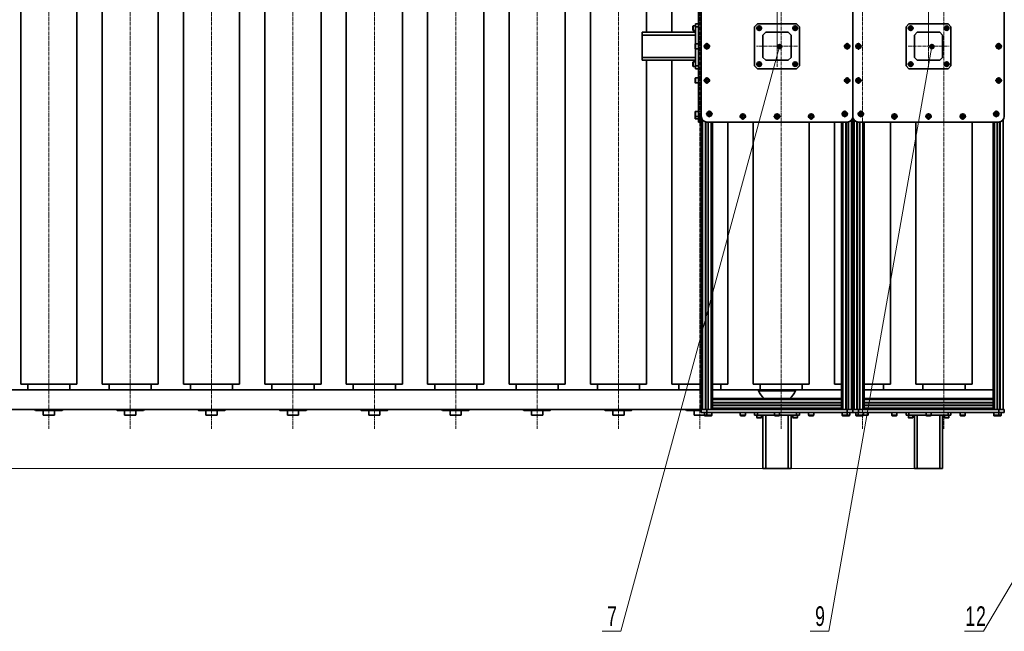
# Model space of a CAD drawing. Header units: millimetres. Extents: x 2945 to 26725, y -1089 to 16127.
# Tile 13 of 150: x 6391 to 9900, y 4376 to 6557. Entities that reach past the tile are written whole.
import ezdxf

# ---------------------------------------------------------------- set-up
doc = ezdxf.new("R2010")
doc.units = ezdxf.units.MM
doc.linetypes.add('点画线', pattern=[18, 12, -2, 2, -2])
doc.layers.get('0').update_dxf_attribs({"lineweight": 35})
for name, color, linetype, lineweight in [('中心线层', 1, '点画线', 18), ('几何体', 7, 'Continuous', 35), ('尺寸线层', 3, 'Continuous', 18), ('注释', 2, 'Continuous', 18)]:
    doc.layers.add(name, color=color, linetype=linetype, lineweight=lineweight)
doc.styles.add('SLDTEXTSTYLE1', font='txt', dxfattribs={"width": 0.667})
doc.styles.add('标准', font='txt', dxfattribs={"width": 0.667})
doc.dimstyles.new('GB_尺寸', dxfattribs={"dimtxt": 3.5, "dimasz": 4, "dimexe": 2, "dimexo": 0, "dimtad": 1, "dimdsep": 46, "dimtxsty": '标准', "dimblk": '_CAXARROW', "dimcen": 0, "dimdle": 8, "dimazin": 2, "dimtfac": 0.707107, "dimtdec": 3, "dimtmove": 2, "dimatfit": 3, "dimfxl": 0, "dimfrac": 2, "dimtolj": 1, "dimarcsym": 0})

# ---------------------------------------------------------------- blocks, each defined once
blk = doc.blocks.new('SW_NOTE_0_38')
at = {"layer": '注释', "color": 0}
for p, q in [((-67.1, 0), (0, 0)), ((0, 0), (-67.1, 0)), ((-67.1, 0), (0, 0)), ((0, 0), (-67.1, 0)), ((-67.1, 0), (0, 0)), ((0, 0), (-67.1, 0))]:
    blk.add_line(p, q, dxfattribs=at)
at = {"layer": '注释', "color": 0, "insert": (-64.3, 89.1), "char_height": 70, "width": 110.946, "attachment_point": 1, "style": 'SLDTEXTSTYLE1'}
blk.add_mtext('\\T1.1;12', dxfattribs=at)
blk = doc.blocks.new('SW_NOTE_0_47')
at = {"layer": '注释', "color": 0}
for p, q in [((-67.1, 0), (0, 0)), ((0, 0), (-67.1, 0)), ((-67.1, 0), (0, 0)), ((0, 0), (-67.1, 0)), ((-67.1, 0), (0, 0)), ((0, 0), (-67.1, 0))]:
    blk.add_line(p, q, dxfattribs=at)
at = {"layer": '注释', "color": 0, "insert": (-48.9, 89.1), "char_height": 70, "width": 56.233, "attachment_point": 1, "style": 'SLDTEXTSTYLE1'}
blk.add_mtext('\\T1.1;7', dxfattribs=at)
blk = doc.blocks.new('SW_NOTE_0_48')
at = {"layer": '注释', "color": 0}
for p, q in [((-67.1, 0), (0, 0)), ((0, 0), (-67.1, 0)), ((-67.1, 0), (0, 0)), ((0, 0), (-67.1, 0)), ((-67.1, 0), (0, 0)), ((0, 0), (-67.1, 0))]:
    blk.add_line(p, q, dxfattribs=at)
at = {"layer": '注释', "color": 0, "insert": (-48.9, 89.1), "char_height": 70, "width": 48.67, "attachment_point": 1, "style": 'SLDTEXTSTYLE1'}
blk.add_mtext('\\T1.1;9', dxfattribs=at)
blk = doc.blocks.new('*X125')
at = {"layer": '注释', "linetype": 'Continuous'}
h = blk.add_hatch(color=0, dxfattribs=at)
edge = h.paths.add_edge_path(flags=0)
edge.add_arc((427.3, 722.8), 10.2, 0, 360)
at = {"layer": '注释', "color": 0, "linetype": 'Continuous'}
blk.add_line((427.3, 722.8), (0, 0), dxfattribs=at)
blk = doc.blocks.new('*X134')
at = {"layer": '注释', "linetype": 'Continuous'}
h = blk.add_hatch(color=0, dxfattribs=at)
edge = h.paths.add_edge_path(flags=0)
edge.add_arc((565.8, 2084.4), 10.2, 0, 360)
at = {"layer": '注释', "color": 0, "linetype": 'Continuous'}
blk.add_line((565.8, 2084.4), (0, 0), dxfattribs=at)
blk = doc.blocks.new('*X135')
at = {"layer": '注释', "linetype": 'Continuous'}
h = blk.add_hatch(color=0, dxfattribs=at)
edge = h.paths.add_edge_path(flags=0)
edge.add_arc((367.1, 2084.4), 10.2, 0, 360)
at = {"layer": '注释', "color": 0, "linetype": 'Continuous'}
blk.add_line((367.1, 2084.4), (0, 0), dxfattribs=at)
blk = doc.blocks.new('*X160')
at = {"layer": '尺寸线层', "linetype": 'Continuous'}
for points in [[(4565.5, 7966.9), (4575.5, 7886.9), (4555.5, 7886.9)], [(4565.5, 4956.9), (4575.5, 5036.9), (4555.5, 5036.9)]]:
    blk.add_hatch(color=0, dxfattribs=at).paths.add_polyline_path(points, flags=0)
at = {"layer": '尺寸线层', "color": 0, "linetype": 'Continuous'}
for p, q in [((9590.3, 7966.9), (4525.5, 7966.9)), ((4565.5, 7966.9), (4565.5, 4956.9)), ((9680.3, 4956.9), (4525.5, 4956.9))]:
    blk.add_line(p, q, dxfattribs=at)
at = {"layer": '尺寸线层', "color": 0, "insert": (4518.4, 6461.9), "char_height": 70, "width": 255.104, "attachment_point": 5, "rotation": 90, "line_spacing_factor": 1.15057, "style": '标准'}
blk.add_mtext('\\T1.1;3010', dxfattribs=at)
blk = doc.blocks.new('_CAXARROW')
blk.add_hatch(color=0).paths.add_polyline_path([(0, 0), (-1, 0.125), (-1, -0.125)], flags=0)
blk = doc.blocks.new('*X161')
at = {"layer": '尺寸线层', "linetype": 'Continuous'}
for points in [[(9090.3, 9074.4), (9170.3, 9084.4), (9170.3, 9064.4)], [(9630.3, 9074.4), (9550.3, 9084.4), (9550.3, 9064.4)]]:
    blk.add_hatch(color=0, dxfattribs=at).paths.add_polyline_path(points, flags=0)
at = {"layer": '尺寸线层', "color": 0, "linetype": 'Continuous'}
for p, q in [((9090.3, 6461.9), (9090.3, 9114.4)), ((9630.3, 6461.9), (9630.3, 9114.4)), ((9090.3, 9074.4), (9630.3, 9074.4))]:
    blk.add_line(p, q, dxfattribs=at)
at = {"layer": '尺寸线层', "color": 0, "insert": (9360.3, 9121.5), "char_height": 70, "width": 187.568, "attachment_point": 5, "line_spacing_factor": 1.15057, "style": '标准'}
blk.add_mtext('\\T1.1;540', dxfattribs=at)

msp = doc.modelspace()

# ---------------------------------------------------------------- linework, layer by layer
at = {"layer": '中心线层'}
for p, q in [((6495.254, 7900.461), (6495.254, 5098.61)), ((6785.254, 7900.461), (6785.254, 5098.61)), ((7075.254, 7900.461), (7075.254, 5098.61)), ((7365.254, 7900.461), (7365.254, 5098.61)), ((7655.254, 7900.461), (7655.254, 5098.61)), ((7945.254, 7900.461), (7945.254, 5098.61)), ((8235.254, 7900.461), (8235.254, 5098.61)), ((8525.254, 7900.461), (8525.254, 5098.61)), ((8815.254, 7900.461), (8815.254, 5098.61)), ((9105.254, 7900.461), (9105.254, 5098.61)), ((9395.254, 7900.461), (9395.254, 5098.61)), ((9685.254, 7900.461), (9685.254, 5098.61)), ((9015.615, 6526.492), (9037.615, 6526.492)), ((9026.615, 6515.492), (9026.615, 6537.492)), ((9090.254, 6388.852), (9090.254, 6534.852)), ((9143.895, 6526.492), (9165.895, 6526.492)), ((9154.895, 6515.492), (9154.895, 6537.492)), ((9555.615, 6526.492), (9577.615, 6526.492)), ((9566.615, 6515.492), (9566.615, 6537.492)), ((9630.254, 6388.852), (9630.254, 6534.852)), ((9685.145, 6526.492), (9704.645, 6526.492)), ((9694.895, 6516.742), (9694.895, 6536.242)), ((8828.254, 6461.852), (8852.254, 6461.852)), ((8840.254, 6449.852), (8840.254, 6473.852)), ((9163.254, 6461.852), (9017.254, 6461.852)), ((9328.254, 6461.852), (9352.254, 6461.852)), ((9340.254, 6449.852), (9340.254, 6473.852)), ((9368.254, 6461.852), (9392.254, 6461.852)), ((9380.254, 6449.852), (9380.254, 6473.852)), ((9557.254, 6461.852), (9703.254, 6461.852)), ((9868.254, 6461.852), (9892.254, 6461.852)), ((9880.254, 6449.852), (9880.254, 6473.852)), ((9015.615, 6398.212), (9037.615, 6398.212)), ((9026.615, 6387.212), (9026.615, 6409.212)), ((9145.145, 6398.212), (9164.645, 6398.212)), ((9154.895, 6388.462), (9154.895, 6407.962)), ((9555.615, 6398.212), (9577.615, 6398.212)), ((9566.615, 6387.212), (9566.615, 6409.212)), ((9683.895, 6398.212), (9705.895, 6398.212)), ((9694.895, 6387.212), (9694.895, 6409.212)), ((8840.254, 6328.071), (8840.254, 6352.071)), ((9340.254, 6328.071), (9340.254, 6352.071)), ((9380.254, 6328.071), (9380.254, 6352.071)), ((9880.254, 6328.071), (9880.254, 6352.071)), ((8828.254, 6340.071), (8852.254, 6340.071)), ((9328.254, 6340.071), (9352.254, 6340.071)), ((9368.254, 6340.071), (9392.254, 6340.071)), ((9868.254, 6340.071), (9892.254, 6340.071)), ((8837.041, 6220.638), (8861.041, 6220.638)), ((8849.041, 6208.638), (8849.041, 6232.638)), ((8956.473, 6211.852), (8980.473, 6211.852)), ((8968.473, 6199.852), (8968.473, 6223.852)), ((9078.254, 6211.852), (9102.254, 6211.852)), ((9090.254, 6199.852), (9090.254, 6223.852)), ((9200.035, 6211.852), (9224.035, 6211.852)), ((9212.035, 6199.852), (9212.035, 6223.852)), ((9319.468, 6220.638), (9343.468, 6220.638)), ((9331.468, 6208.638), (9331.468, 6232.638)), ((9377.041, 6220.638), (9401.041, 6220.638)), ((9389.041, 6208.638), (9389.041, 6232.638)), ((9496.473, 6211.852), (9520.473, 6211.852)), ((9508.473, 6199.852), (9508.473, 6223.852)), ((9618.254, 6211.852), (9642.254, 6211.852)), ((9630.254, 6199.852), (9630.254, 6223.852)), ((9740.035, 6211.852), (9764.035, 6211.852)), ((9752.035, 6199.852), (9752.035, 6223.852)), ((9859.468, 6220.638), (9883.468, 6220.638)), ((9871.468, 6208.638), (9871.468, 6232.638))]:
    msp.add_line(p, q, dxfattribs=at)
at = {"layer": '几何体'}
for p, q in [((6395.254, 7656.852), (6395.254, 5256.852)), ((6595.254, 5256.852), (6595.254, 7656.852)), ((6685.254, 7656.852), (6685.254, 5256.852)), ((6885.254, 5256.852), (6885.254, 7656.852)), ((6975.254, 7656.852), (6975.254, 5256.852)), ((7175.254, 5256.852), (7175.254, 7656.852)), ((7265.254, 7656.852), (7265.254, 5256.852)), ((7465.254, 5256.852), (7465.254, 7656.852)), ((7555.254, 7656.852), (7555.254, 5256.852)), ((7755.254, 5256.852), (7755.254, 7656.852)), ((7845.254, 7656.852), (7845.254, 5256.852)), ((8045.254, 5256.852), (8045.254, 7656.852)), ((8135.254, 7656.852), (8135.254, 5256.852)), ((8335.254, 5256.852), (8335.254, 7656.852)), ((8425.254, 7656.852), (8425.254, 5256.852)), ((8625.254, 6511.852), (8625.254, 7656.852)), ((8715.254, 7656.852), (8715.254, 6511.852)), ((8810.254, 6211.852), (8810.254, 6711.852)), ((8820.254, 6211.852), (8820.254, 6711.852)), ((9360.254, 6711.852), (9360.254, 6211.852)), ((9360.254, 6711.852), (9360.254, 6211.852)), ((9900.254, 6211.852), (9900.254, 6711.852)), ((8790.254, 6519.742), (8790.254, 6533.242)), ((8800.254, 6534.492), (8791.504, 6534.492)), ((8791.504, 6534.492), (8791.504, 6518.492)), ((8800.254, 6541.852), (8810.254, 6541.852)), ((8800.254, 6531.852), (8800.254, 6541.852)), ((8810.254, 6531.852), (8800.254, 6531.852)), ((8800.254, 6531.852), (8800.254, 6470.852)), ((9020.254, 6541.852), (9010.254, 6531.852)), ((9010.254, 6391.852), (9010.254, 6531.852)), ((9020.254, 6541.852), (9160.254, 6541.852)), ((9021.996, 6526.55), (9024.356, 6530.521)), ((9024.255, 6522.521), (9021.996, 6526.55)), ((9024.356, 6530.521), (9028.974, 6530.462)), ((9028.974, 6530.462), (9031.233, 6526.434)), ((9150.276, 6526.55), (9152.636, 6530.521)), ((9152.535, 6522.521), (9150.276, 6526.55)), ((9152.636, 6530.521), (9157.254, 6530.462)), ((9157.254, 6530.462), (9159.513, 6526.434)), ((9170.254, 6531.852), (9160.254, 6541.852)), ((9170.254, 6531.852), (9170.254, 6391.852)), ((9560.254, 6541.852), (9550.254, 6531.852)), ((9550.254, 6391.852), (9550.254, 6531.852)), ((9560.254, 6541.852), (9700.254, 6541.852)), ((9561.996, 6526.55), (9564.356, 6530.521)), ((9564.255, 6522.521), (9561.996, 6526.55)), ((9564.356, 6530.521), (9568.974, 6530.462)), ((9568.974, 6530.462), (9571.233, 6526.434)), ((9690.276, 6526.55), (9692.636, 6530.521)), ((9692.535, 6522.521), (9690.276, 6526.55)), ((9692.636, 6530.521), (9697.254, 6530.462)), ((9697.254, 6530.462), (9699.513, 6526.434)), ((9710.254, 6531.852), (9700.254, 6541.852)), ((9710.254, 6531.852), (9710.254, 6391.852)), ((8610.254, 6511.852), (8800.254, 6511.852)), ((8610.254, 6501.852), (8610.254, 6511.852)), ((8610.254, 6421.852), (8610.254, 6501.852)), ((8800.254, 6501.852), (8610.254, 6501.852)), ((8791.504, 6518.492), (8800.254, 6518.492)), ((9028.874, 6522.463), (9024.255, 6522.521)), ((9031.233, 6526.434), (9028.874, 6522.463)), ((9050.254, 6511.852), (9040.254, 6501.852)), ((9040.254, 6501.852), (9040.254, 6421.852)), ((9130.254, 6511.852), (9050.254, 6511.852)), ((9140.254, 6501.852), (9130.254, 6511.852)), ((9140.254, 6421.852), (9140.254, 6501.852)), ((9157.154, 6522.463), (9152.535, 6522.521)), ((9159.513, 6526.434), (9157.154, 6522.463)), ((9568.874, 6522.463), (9564.255, 6522.521)), ((9571.233, 6526.434), (9568.874, 6522.463)), ((9590.254, 6511.852), (9580.254, 6501.852)), ((9580.254, 6501.852), (9580.254, 6421.852)), ((9670.254, 6511.852), (9590.254, 6511.852)), ((9680.254, 6501.852), (9670.254, 6511.852)), ((9680.254, 6421.852), (9680.254, 6501.852)), ((9697.154, 6522.463), (9692.535, 6522.521)), ((9699.513, 6526.434), (9697.154, 6522.463)), ((8798.254, 6454.352), (8798.254, 6469.352)), ((8810.254, 6470.852), (8799.754, 6470.852)), ((8799.754, 6470.852), (8799.754, 6452.852)), ((8834.499, 6461.399), (8836.985, 6466.61)), ((8837.768, 6456.641), (8834.499, 6461.399)), ((8836.985, 6466.61), (8842.741, 6467.062)), ((8843.524, 6457.093), (8837.768, 6456.641)), ((8842.741, 6467.062), (8846.01, 6462.304)), ((8846.01, 6462.304), (8843.524, 6457.093)), ((9334.499, 6461.399), (9336.985, 6466.61)), ((9337.768, 6456.641), (9334.499, 6461.399)), ((9336.985, 6466.61), (9342.741, 6467.062)), ((9343.524, 6457.093), (9337.768, 6456.641)), ((9342.741, 6467.062), (9346.01, 6462.304)), ((9346.01, 6462.304), (9343.524, 6457.093)), ((9374.499, 6461.399), (9376.985, 6466.61)), ((9377.768, 6456.641), (9374.499, 6461.399)), ((9376.985, 6466.61), (9382.741, 6467.062)), ((9383.524, 6457.093), (9377.768, 6456.641)), ((9382.741, 6467.062), (9386.01, 6462.304)), ((9386.01, 6462.304), (9383.524, 6457.093)), ((9874.499, 6461.399), (9876.985, 6466.61)), ((9877.768, 6456.641), (9874.499, 6461.399)), ((9876.985, 6466.61), (9882.741, 6467.062)), ((9883.524, 6457.093), (9877.768, 6456.641)), ((9882.741, 6467.062), (9886.01, 6462.304)), ((9886.01, 6462.304), (9883.524, 6457.093)), ((8610.254, 6421.852), (8800.254, 6421.852)), ((8610.254, 6411.852), (8610.254, 6421.852)), ((8799.754, 6452.852), (8810.254, 6452.852)), ((8800.254, 6452.852), (8800.254, 6391.852)), ((9040.254, 6421.852), (9050.254, 6411.852)), ((9130.254, 6411.852), (9140.254, 6421.852)), ((9580.254, 6421.852), (9590.254, 6411.852)), ((9670.254, 6411.852), (9680.254, 6421.852)), ((8800.254, 6411.852), (8610.254, 6411.852)), ((8625.254, 5256.852), (8625.254, 6411.852)), ((8715.254, 6411.852), (8715.254, 5256.852)), ((8790.254, 6391.462), (8790.254, 6404.962)), ((8800.254, 6406.212), (8791.504, 6406.212)), ((8791.504, 6406.212), (8791.504, 6390.212)), ((8791.504, 6390.212), (8800.254, 6390.212)), ((8800.254, 6391.852), (8810.254, 6391.852)), ((8800.254, 6381.852), (8800.254, 6391.852)), ((9010.254, 6391.852), (9020.254, 6381.852)), ((9021.996, 6398.27), (9024.356, 6402.241)), ((9024.255, 6394.241), (9021.996, 6398.27)), ((9028.874, 6394.183), (9024.255, 6394.241)), ((9024.356, 6402.241), (9028.974, 6402.182)), ((9031.233, 6398.154), (9028.874, 6394.183)), ((9028.974, 6402.182), (9031.233, 6398.154)), ((9050.254, 6411.852), (9130.254, 6411.852)), ((9150.276, 6398.27), (9152.636, 6402.241)), ((9152.535, 6394.241), (9150.276, 6398.27)), ((9157.154, 6394.183), (9152.535, 6394.241)), ((9152.636, 6402.241), (9157.254, 6402.182)), ((9159.513, 6398.154), (9157.154, 6394.183)), ((9157.254, 6402.182), (9159.513, 6398.154)), ((9160.254, 6381.852), (9170.254, 6391.852)), ((9550.254, 6391.852), (9560.254, 6381.852)), ((9561.996, 6398.27), (9564.356, 6402.241)), ((9564.255, 6394.241), (9561.996, 6398.27)), ((9568.874, 6394.183), (9564.255, 6394.241)), ((9564.356, 6402.241), (9568.974, 6402.182)), ((9571.233, 6398.154), (9568.874, 6394.183)), ((9568.974, 6402.182), (9571.233, 6398.154)), ((9590.254, 6411.852), (9670.254, 6411.852)), ((9690.276, 6398.27), (9692.636, 6402.241)), ((9692.535, 6394.241), (9690.276, 6398.27)), ((9697.154, 6394.183), (9692.535, 6394.241)), ((9692.636, 6402.241), (9697.254, 6402.182)), ((9699.513, 6398.154), (9697.154, 6394.183)), ((9697.254, 6402.182), (9699.513, 6398.154)), ((9700.254, 6381.852), (9710.254, 6391.852)), ((8810.254, 6381.852), (8800.254, 6381.852)), ((9160.254, 6381.852), (9020.254, 6381.852)), ((9700.254, 6381.852), (9560.254, 6381.852)), ((8798.254, 6332.571), (8798.254, 6347.571)), ((8810.254, 6349.071), (8799.754, 6349.071)), ((8799.754, 6349.071), (8799.754, 6331.071)), ((8799.754, 6331.071), (8810.254, 6331.071)), ((8834.499, 6339.618), (8836.985, 6344.829)), ((8837.768, 6334.86), (8834.499, 6339.618)), ((8836.985, 6344.829), (8842.741, 6345.281)), ((8843.524, 6335.312), (8837.768, 6334.86)), ((8842.741, 6345.281), (8846.01, 6340.523)), ((8846.01, 6340.523), (8843.524, 6335.312)), ((9334.499, 6339.618), (9336.985, 6344.829)), ((9337.768, 6334.86), (9334.499, 6339.618)), ((9336.985, 6344.829), (9342.741, 6345.281)), ((9343.524, 6335.312), (9337.768, 6334.86)), ((9342.741, 6345.281), (9346.01, 6340.523)), ((9346.01, 6340.523), (9343.524, 6335.312)), ((9374.499, 6339.618), (9376.985, 6344.829)), ((9377.768, 6334.86), (9374.499, 6339.618)), ((9376.985, 6344.829), (9382.741, 6345.281)), ((9383.524, 6335.312), (9377.768, 6334.86)), ((9382.741, 6345.281), (9386.01, 6340.523)), ((9386.01, 6340.523), (9383.524, 6335.312)), ((9874.499, 6339.618), (9876.985, 6344.829)), ((9877.768, 6334.86), (9874.499, 6339.618)), ((9876.985, 6344.829), (9882.741, 6345.281)), ((9883.524, 6335.312), (9877.768, 6334.86)), ((9882.741, 6345.281), (9886.01, 6340.523)), ((9886.01, 6340.523), (9883.524, 6335.312)), ((8798.254, 6213.138), (8798.254, 6228.138)), ((8798.254, 6204.352), (8798.254, 6213.138)), ((8810.254, 6229.638), (8799.754, 6229.638)), ((8799.754, 6229.638), (8799.754, 6211.638)), ((8799.754, 6211.638), (8810.254, 6211.638)), ((8799.754, 6211.638), (8799.754, 6202.852)), ((8810.254, 6211.852), (8820.254, 6211.852)), ((8810.254, 6191.852), (8810.254, 6211.852)), ((8820.254, 6211.852), (8820.254, 6199.212)), ((8843.285, 6220.186), (8845.772, 6225.397)), ((8846.555, 6215.428), (8843.285, 6220.186)), ((8845.772, 6225.397), (8851.528, 6225.849)), ((8852.311, 6215.88), (8846.555, 6215.428)), ((8851.528, 6225.849), (8854.797, 6221.09)), ((8854.797, 6221.09), (8852.311, 6215.88)), ((8962.718, 6211.399), (8965.204, 6216.61)), ((8965.987, 6206.641), (8962.718, 6211.399)), ((8965.204, 6216.61), (8970.96, 6217.062)), ((8970.96, 6217.062), (8974.229, 6212.304)), ((8974.229, 6212.304), (8971.743, 6207.093)), ((9084.499, 6211.399), (9086.985, 6216.61)), ((9087.768, 6206.641), (9084.499, 6211.399)), ((9086.985, 6216.61), (9092.741, 6217.062)), ((9092.741, 6217.062), (9096.01, 6212.304)), ((9096.01, 6212.304), (9093.524, 6207.093)), ((9206.28, 6211.399), (9208.766, 6216.61)), ((9209.549, 6206.641), (9206.28, 6211.399)), ((9208.766, 6216.61), (9214.522, 6217.062)), ((9214.522, 6217.062), (9217.791, 6212.304)), ((9217.791, 6212.304), (9215.305, 6207.093)), ((9325.712, 6220.186), (9328.198, 6225.397)), ((9328.981, 6215.428), (9325.712, 6220.186)), ((9328.198, 6225.397), (9333.954, 6225.849)), ((9334.737, 6215.88), (9328.981, 6215.428)), ((9333.954, 6225.849), (9337.223, 6221.09)), ((9337.223, 6221.09), (9334.737, 6215.88)), ((9360.254, 5166.852), (9360.254, 6211.852)), ((9360.254, 6211.852), (9360.254, 5166.852)), ((9383.285, 6220.186), (9385.772, 6225.397)), ((9386.555, 6215.428), (9383.285, 6220.186)), ((9385.772, 6225.397), (9391.528, 6225.849)), ((9392.311, 6215.88), (9386.555, 6215.428)), ((9391.528, 6225.849), (9394.797, 6221.09)), ((9394.797, 6221.09), (9392.311, 6215.88)), ((9502.718, 6211.399), (9505.204, 6216.61)), ((9505.987, 6206.641), (9502.718, 6211.399)), ((9505.204, 6216.61), (9510.96, 6217.062)), ((9510.96, 6217.062), (9514.229, 6212.304)), ((9514.229, 6212.304), (9511.743, 6207.093)), ((9624.499, 6211.399), (9626.985, 6216.61)), ((9627.768, 6206.641), (9624.499, 6211.399)), ((9626.985, 6216.61), (9632.741, 6217.062)), ((9632.741, 6217.062), (9636.01, 6212.304)), ((9636.01, 6212.304), (9633.524, 6207.093)), ((9746.28, 6211.399), (9748.766, 6216.61)), ((9749.549, 6206.641), (9746.28, 6211.399)), ((9748.766, 6216.61), (9754.522, 6217.062)), ((9754.522, 6217.062), (9757.791, 6212.304)), ((9757.791, 6212.304), (9755.305, 6207.093)), ((9865.712, 6220.186), (9868.198, 6225.397)), ((9868.981, 6215.428), (9865.712, 6220.186)), ((9868.198, 6225.397), (9873.954, 6225.849)), ((9874.737, 6215.88), (9868.981, 6215.428)), ((9873.954, 6225.849), (9877.223, 6221.09)), ((9877.223, 6221.09), (9874.737, 6215.88)), ((8799.754, 6202.852), (8810.254, 6202.852)), ((8820.254, 6191.852), (8810.254, 6191.852)), ((8820.254, 6199.212), (8820.254, 5166.852)), ((8824.754, 6199.212), (8824.754, 5166.852)), ((8835.154, 6192.513), (8835.154, 5166.852)), ((8836.154, 6192.276), (8836.154, 5166.852)), ((9340.254, 6191.852), (8840.254, 6191.852)), ((8844.354, 6191.852), (8844.354, 5166.852)), ((8845.354, 6191.852), (8845.354, 5166.852)), ((8855.754, 6191.852), (8855.754, 5166.852)), ((8860.254, 6191.852), (8860.254, 5206.852)), ((8915.254, 5256.852), (8915.254, 6191.852)), ((8971.743, 6207.093), (8965.987, 6206.641)), ((9005.254, 6191.852), (9005.254, 5256.852)), ((9093.524, 6207.093), (9087.768, 6206.641)), ((9205.254, 5256.852), (9205.254, 6191.852)), ((9215.305, 6207.093), (9209.549, 6206.641)), ((9295.254, 6191.852), (9295.254, 5256.852)), ((9320.254, 6191.852), (9320.254, 5206.852)), ((9324.754, 6191.852), (9324.754, 5166.852)), ((9335.154, 6191.852), (9335.154, 5166.852)), ((9336.154, 6191.852), (9336.154, 5166.852)), ((9344.354, 6192.276), (9344.354, 5166.852)), ((9345.354, 6192.513), (9345.354, 5166.852)), ((9355.754, 6199.212), (9355.754, 5166.852)), ((9364.754, 5166.852), (9364.754, 6199.212)), ((9375.154, 5166.852), (9375.154, 6192.513)), ((9376.154, 5166.852), (9376.154, 6192.276)), ((9380.254, 6191.852), (9880.254, 6191.852)), ((9384.354, 5166.852), (9384.354, 6191.852)), ((9385.354, 5166.852), (9385.354, 6191.852)), ((9395.754, 5166.852), (9395.754, 6191.852)), ((9400.254, 5206.852), (9400.254, 6191.852)), ((9495.254, 5256.852), (9495.254, 6191.852)), ((9511.743, 6207.093), (9505.987, 6206.641)), ((9585.254, 6191.852), (9585.254, 5256.852)), ((9633.524, 6207.093), (9627.768, 6206.641)), ((9755.305, 6207.093), (9749.549, 6206.641)), ((9785.254, 5256.852), (9785.254, 6191.852)), ((9860.254, 5206.852), (9860.254, 6191.852)), ((9864.754, 5166.852), (9864.754, 6191.852)), ((9875.154, 5166.852), (9875.154, 6191.852)), ((9876.154, 5166.852), (9876.154, 6191.852)), ((9884.354, 5166.852), (9884.354, 6192.276)), ((9885.354, 5166.852), (9885.354, 6192.513)), ((9895.754, 5166.852), (9895.754, 6199.212)), ((8820.254, 5236.852), (4845.254, 5236.852)), ((6595.254, 5256.852), (6395.254, 5256.852)), ((6420.254, 5256.852), (6420.254, 5236.852)), ((6570.254, 5236.852), (6570.254, 5256.852)), ((6885.254, 5256.852), (6685.254, 5256.852)), ((6710.254, 5256.852), (6710.254, 5236.852)), ((6860.254, 5236.852), (6860.254, 5256.852)), ((7175.254, 5256.852), (6975.254, 5256.852)), ((7000.254, 5256.852), (7000.254, 5236.852)), ((7150.254, 5236.852), (7150.254, 5256.852)), ((7465.254, 5256.852), (7265.254, 5256.852)), ((7290.254, 5256.852), (7290.254, 5236.852)), ((7440.254, 5236.852), (7440.254, 5256.852)), ((7755.254, 5256.852), (7555.254, 5256.852)), ((7580.254, 5256.852), (7580.254, 5236.852)), ((7730.254, 5236.852), (7730.254, 5256.852)), ((8045.254, 5256.852), (7845.254, 5256.852)), ((7870.254, 5256.852), (7870.254, 5236.852)), ((8020.254, 5236.852), (8020.254, 5256.852)), ((8335.254, 5256.852), (8135.254, 5256.852)), ((8160.254, 5256.852), (8160.254, 5236.852)), ((8310.254, 5236.852), (8310.254, 5256.852)), ((8625.254, 5256.852), (8425.254, 5256.852)), ((8450.254, 5256.852), (8450.254, 5236.852)), ((8600.254, 5236.852), (8600.254, 5256.852)), ((8820.254, 5256.852), (8715.254, 5256.852)), ((8740.254, 5256.852), (8740.254, 5236.852)), ((8915.254, 5256.852), (8860.254, 5256.852)), ((9320.254, 5236.852), (8860.254, 5236.852)), ((8890.254, 5236.852), (8890.254, 5256.852)), ((9205.254, 5256.852), (9005.254, 5256.852)), ((9024.3, 5235.804), (9024.3, 5233.753)), ((9156.209, 5235.804), (9024.3, 5235.804)), ((9156.209, 5233.753), (9024.3, 5233.753)), ((9030.254, 5256.852), (9030.254, 5236.852)), ((9156.209, 5233.753), (9156.209, 5235.804)), ((9180.254, 5236.852), (9180.254, 5256.852)), ((9320.254, 5256.852), (9295.254, 5256.852)), ((9495.254, 5256.852), (9400.254, 5256.852)), ((9860.254, 5236.852), (9400.254, 5236.852)), ((9470.254, 5236.852), (9470.254, 5256.852)), ((9785.254, 5256.852), (9585.254, 5256.852)), ((9610.254, 5256.852), (9610.254, 5236.852)), ((9760.254, 5236.852), (9760.254, 5256.852)), ((9320.254, 5206.852), (8860.254, 5206.852)), ((8860.254, 5206.852), (8860.254, 5202.352)), ((9320.254, 5202.352), (8860.254, 5202.352)), ((8860.254, 5202.352), (8860.254, 5191.952)), ((9320.254, 5206.852), (9320.254, 5202.352)), ((9320.254, 5202.352), (9320.254, 5191.952)), ((9860.254, 5206.852), (9400.254, 5206.852)), ((9400.254, 5206.852), (9400.254, 5202.352)), ((9860.254, 5202.352), (9400.254, 5202.352)), ((9400.254, 5202.352), (9400.254, 5191.952)), ((9860.254, 5206.852), (9860.254, 5202.352)), ((9860.254, 5202.352), (9860.254, 5191.952)), ((8820.254, 5166.852), (4845.254, 5166.852)), ((6445.254, 5166.852), (6448.254, 5163.852)), ((6542.254, 5163.852), (6448.254, 5163.852)), ((6475.254, 5163.852), (6475.254, 5146.852)), ((6515.254, 5146.852), (6515.254, 5163.852)), ((6542.254, 5163.852), (6545.254, 5166.852)), ((6735.254, 5166.852), (6738.254, 5163.852)), ((6832.254, 5163.852), (6738.254, 5163.852)), ((6765.254, 5163.852), (6765.254, 5146.852)), ((6805.254, 5146.852), (6805.254, 5163.852)), ((6832.254, 5163.852), (6835.254, 5166.852)), ((7025.254, 5166.852), (7028.254, 5163.852)), ((7122.254, 5163.852), (7028.254, 5163.852)), ((7055.254, 5163.852), (7055.254, 5146.852)), ((7095.254, 5146.852), (7095.254, 5163.852)), ((7122.254, 5163.852), (7125.254, 5166.852)), ((7315.254, 5166.852), (7318.254, 5163.852)), ((7412.254, 5163.852), (7318.254, 5163.852)), ((7345.254, 5163.852), (7345.254, 5146.852)), ((7385.254, 5146.852), (7385.254, 5163.852)), ((7412.254, 5163.852), (7415.254, 5166.852)), ((7605.254, 5166.852), (7608.254, 5163.852)), ((7702.254, 5163.852), (7608.254, 5163.852)), ((7635.254, 5163.852), (7635.254, 5146.852)), ((7675.254, 5146.852), (7675.254, 5163.852)), ((7702.254, 5163.852), (7705.254, 5166.852)), ((7895.254, 5166.852), (7898.254, 5163.852)), ((7992.254, 5163.852), (7898.254, 5163.852)), ((7925.254, 5163.852), (7925.254, 5146.852)), ((7965.254, 5146.852), (7965.254, 5163.852)), ((7992.254, 5163.852), (7995.254, 5166.852)), ((8185.254, 5166.852), (8188.254, 5163.852)), ((8282.254, 5163.852), (8188.254, 5163.852)), ((8215.254, 5163.852), (8215.254, 5146.852)), ((8255.254, 5146.852), (8255.254, 5163.852)), ((8282.254, 5163.852), (8285.254, 5166.852)), ((8475.254, 5166.852), (8478.254, 5163.852)), ((8572.254, 5163.852), (8478.254, 5163.852)), ((8505.254, 5163.852), (8505.254, 5146.852)), ((8545.254, 5146.852), (8545.254, 5163.852)), ((8572.254, 5163.852), (8575.254, 5166.852)), ((8765.254, 5166.852), (8768.254, 5163.852)), ((8820.254, 5163.852), (8768.254, 5163.852)), ((8795.254, 5163.852), (8795.254, 5146.852)), ((8820.254, 5156.852), (8820.254, 5166.852)), ((8820.254, 5166.852), (8824.754, 5166.852)), ((8824.754, 5166.852), (8835.154, 5166.852)), ((8835.154, 5166.852), (8835.81, 5166.852)), ((8835.81, 5166.852), (8840.254, 5166.852)), ((8840.254, 5166.852), (8840.254, 5156.852)), ((8840.254, 5166.852), (9340.254, 5166.852)), ((8845.354, 5166.852), (8855.754, 5166.852)), ((9320.254, 5191.952), (8860.254, 5191.952)), ((8860.254, 5191.952), (8860.254, 5190.952)), ((9320.254, 5190.952), (8860.254, 5190.952)), ((8860.254, 5190.952), (8860.254, 5182.752)), ((9320.254, 5182.752), (8860.254, 5182.752)), ((8860.254, 5182.752), (8860.254, 5181.752)), ((9320.254, 5181.752), (8860.254, 5181.752)), ((8860.254, 5181.752), (8860.254, 5171.352)), ((9320.254, 5171.352), (8860.254, 5171.352)), ((8860.254, 5171.352), (8860.254, 5166.852)), ((9320.254, 5191.952), (9320.254, 5190.952)), ((9320.254, 5190.952), (9320.254, 5182.752)), ((9320.254, 5182.752), (9320.254, 5181.752)), ((9320.254, 5181.752), (9320.254, 5171.352)), ((9320.254, 5171.352), (9320.254, 5166.852)), ((9324.754, 5166.852), (9335.154, 5166.852)), ((9340.254, 5156.852), (9340.254, 5166.852)), ((9340.254, 5166.852), (9344.698, 5166.852)), ((9344.698, 5166.852), (9345.354, 5166.852)), ((9345.354, 5166.852), (9355.754, 5166.852)), ((9355.754, 5166.852), (9360.254, 5166.852)), ((9360.254, 5156.852), (9360.254, 5166.852)), ((9360.254, 5166.852), (9360.254, 5156.852)), ((9364.754, 5166.852), (9360.254, 5166.852)), ((9375.154, 5166.852), (9364.754, 5166.852)), ((9375.81, 5166.852), (9375.154, 5166.852)), ((9375.81, 5166.852), (9380.254, 5166.852)), ((9380.254, 5166.852), (9380.254, 5156.852)), ((9380.254, 5166.852), (9880.254, 5166.852)), ((9395.754, 5166.852), (9385.354, 5166.852)), ((9860.254, 5191.952), (9400.254, 5191.952)), ((9400.254, 5191.952), (9400.254, 5190.952)), ((9860.254, 5190.952), (9400.254, 5190.952)), ((9400.254, 5182.752), (9400.254, 5190.952)), ((9860.254, 5182.752), (9400.254, 5182.752)), ((9400.254, 5182.752), (9400.254, 5181.752)), ((9860.254, 5181.752), (9400.254, 5181.752)), ((9400.254, 5181.752), (9400.254, 5171.352)), ((9860.254, 5171.352), (9400.254, 5171.352)), ((9400.254, 5171.352), (9400.254, 5166.852)), ((9860.254, 5191.952), (9860.254, 5190.952)), ((9860.254, 5182.752), (9860.254, 5190.952)), ((9860.254, 5182.752), (9860.254, 5181.752)), ((9860.254, 5181.752), (9860.254, 5171.352)), ((9860.254, 5171.352), (9860.254, 5166.852)), ((9875.154, 5166.852), (9864.754, 5166.852)), ((9880.254, 5156.852), (9880.254, 5166.852)), ((9880.254, 5166.852), (9884.698, 5166.852)), ((9885.354, 5166.852), (9884.698, 5166.852)), ((9895.754, 5166.852), (9885.354, 5166.852)), ((9900.254, 5166.852), (9895.754, 5166.852)), ((9900.254, 5166.852), (9900.254, 5156.852)), ((6515.254, 5146.852), (6475.254, 5146.852)), ((6805.254, 5146.852), (6765.254, 5146.852)), ((7095.254, 5146.852), (7055.254, 5146.852)), ((7385.254, 5146.852), (7345.254, 5146.852)), ((7675.254, 5146.852), (7635.254, 5146.852)), ((7965.254, 5146.852), (7925.254, 5146.852)), ((8255.254, 5146.852), (8215.254, 5146.852)), ((8545.254, 5146.852), (8505.254, 5146.852)), ((8831.254, 5146.852), (8795.254, 5146.852)), ((8840.254, 5156.852), (8820.254, 5156.852)), ((8831.254, 5156.852), (8831.254, 5146.352)), ((8831.254, 5146.352), (8835.158, 5146.352)), ((8836.007, 5144.852), (8832.754, 5144.852)), ((8835.158, 5146.352), (8840.041, 5146.352)), ((8841.541, 5144.852), (8836.007, 5144.852)), ((8840.041, 5156.852), (8840.041, 5146.352)), ((8840.041, 5146.352), (8843.945, 5146.352)), ((8840.254, 5156.852), (9340.254, 5156.852)), ((8844.794, 5144.852), (8841.541, 5144.852)), ((8843.945, 5146.352), (8858.041, 5146.352)), ((8856.541, 5144.852), (8844.794, 5144.852)), ((8858.041, 5146.352), (8858.041, 5156.852)), ((8959.473, 5156.852), (8959.473, 5146.352)), ((8959.473, 5146.352), (8963.377, 5146.352)), ((8964.226, 5144.852), (8960.973, 5144.852)), ((8963.377, 5146.352), (8977.473, 5146.352)), ((8975.973, 5144.852), (8964.226, 5144.852)), ((8977.473, 5146.352), (8977.473, 5156.852)), ((9010.254, 5146.852), (9010.254, 5156.852)), ((9020.254, 5146.852), (9010.254, 5146.852)), ((9018.615, 5146.852), (9018.615, 5138.102)), ((9018.615, 5138.102), (9022.702, 5138.102)), ((9023.314, 5136.852), (9019.865, 5136.852)), ((9020.254, 5156.852), (9020.254, 5146.852)), ((9020.254, 5146.852), (9081.254, 5146.852)), ((9022.702, 5138.102), (9034.615, 5138.102)), ((9033.365, 5136.852), (9023.314, 5136.852)), ((9034.615, 5138.102), (9034.615, 5146.852)), ((9040.254, 4956.852), (9040.254, 5146.852)), ((9050.254, 5146.852), (9050.254, 4956.852)), ((9081.254, 5156.852), (9081.254, 5146.352)), ((9081.254, 5146.352), (9085.158, 5146.352)), ((9086.007, 5144.852), (9082.754, 5144.852)), ((9085.158, 5146.352), (9099.254, 5146.352)), ((9097.754, 5144.852), (9086.007, 5144.852)), ((9099.254, 5146.352), (9099.254, 5156.852)), ((9099.254, 5146.852), (9160.254, 5146.852)), ((9130.254, 4956.852), (9130.254, 5146.852)), ((9140.254, 5146.852), (9140.254, 4956.852)), ((9146.895, 5146.852), (9146.895, 5138.102)), ((9146.895, 5138.102), (9150.982, 5138.102)), ((9151.594, 5136.852), (9148.145, 5136.852)), ((9150.982, 5138.102), (9162.895, 5138.102)), ((9161.645, 5136.852), (9151.594, 5136.852)), ((9160.254, 5146.852), (9160.254, 5156.852)), ((9170.254, 5146.852), (9160.254, 5146.852)), ((9162.895, 5138.102), (9162.895, 5146.852)), ((9170.254, 5156.852), (9170.254, 5146.852)), ((9203.035, 5156.852), (9203.035, 5146.352)), ((9203.035, 5146.352), (9206.939, 5146.352)), ((9207.788, 5144.852), (9204.535, 5144.852)), ((9206.939, 5146.352), (9221.035, 5146.352)), ((9219.535, 5144.852), (9207.788, 5144.852)), ((9221.035, 5146.352), (9221.035, 5156.852)), ((9322.468, 5156.852), (9322.468, 5146.352)), ((9322.468, 5146.352), (9326.371, 5146.352)), ((9327.221, 5144.852), (9323.968, 5144.852)), ((9326.371, 5146.352), (9340.468, 5146.352)), ((9338.968, 5144.852), (9327.221, 5144.852)), ((9347.754, 5144.852), (9338.968, 5144.852)), ((9360.254, 5156.852), (9340.254, 5156.852)), ((9340.468, 5146.352), (9340.468, 5156.852)), ((9340.468, 5146.352), (9349.254, 5146.352)), ((9349.254, 5146.352), (9349.254, 5156.852)), ((9380.254, 5156.852), (9360.254, 5156.852)), ((9371.254, 5156.852), (9371.254, 5146.352)), ((9371.254, 5146.352), (9375.158, 5146.352)), ((9376.007, 5144.852), (9372.754, 5144.852)), ((9375.158, 5146.352), (9380.041, 5146.352)), ((9381.541, 5144.852), (9376.007, 5144.852)), ((9380.041, 5156.852), (9380.041, 5146.352)), ((9380.041, 5146.352), (9383.945, 5146.352)), ((9380.254, 5156.852), (9880.254, 5156.852)), ((9384.794, 5144.852), (9381.541, 5144.852)), ((9383.945, 5146.352), (9398.041, 5146.352)), ((9396.541, 5144.852), (9384.794, 5144.852)), ((9398.041, 5146.352), (9398.041, 5156.852)), ((9415.254, 5146.852), (9398.041, 5146.852)), ((9415.254, 5146.852), (9415.254, 5156.852)), ((9499.473, 5156.852), (9499.473, 5146.352)), ((9499.473, 5146.352), (9503.377, 5146.352)), ((9504.226, 5144.852), (9500.973, 5144.852)), ((9503.377, 5146.352), (9517.473, 5146.352)), ((9515.973, 5144.852), (9504.226, 5144.852)), ((9517.473, 5146.352), (9517.473, 5156.852)), ((9550.254, 5146.852), (9550.254, 5156.852)), ((9560.254, 5146.852), (9550.254, 5146.852)), ((9558.615, 5146.852), (9558.615, 5138.102)), ((9558.615, 5138.102), (9562.702, 5138.102)), ((9563.314, 5136.852), (9559.865, 5136.852)), ((9560.254, 5156.852), (9560.254, 5146.852)), ((9560.254, 5146.852), (9621.254, 5146.852)), ((9562.702, 5138.102), (9574.615, 5138.102)), ((9573.365, 5136.852), (9563.314, 5136.852)), ((9574.615, 5138.102), (9574.615, 5146.852)), ((9580.254, 4956.852), (9580.254, 5146.852)), ((9590.254, 5146.852), (9590.254, 4956.852)), ((9621.254, 5156.852), (9621.254, 5146.352)), ((9621.254, 5146.352), (9625.158, 5146.352)), ((9626.007, 5144.852), (9622.754, 5144.852)), ((9625.158, 5146.352), (9639.254, 5146.352)), ((9637.754, 5144.852), (9626.007, 5144.852)), ((9639.254, 5146.352), (9639.254, 5156.852)), ((9639.254, 5146.852), (9700.254, 5146.852)), ((9670.254, 4956.852), (9670.254, 5146.852)), ((9680.254, 5146.852), (9680.254, 4956.852)), ((9686.895, 5146.852), (9686.895, 5138.102)), ((9686.895, 5138.102), (9690.982, 5138.102)), ((9691.594, 5136.852), (9688.145, 5136.852)), ((9690.982, 5138.102), (9702.895, 5138.102)), ((9701.645, 5136.852), (9691.594, 5136.852)), ((9700.254, 5146.852), (9700.254, 5156.852)), ((9710.254, 5146.852), (9700.254, 5146.852)), ((9702.895, 5138.102), (9702.895, 5146.852)), ((9710.254, 5156.852), (9710.254, 5146.852)), ((9743.035, 5156.852), (9743.035, 5146.352)), ((9743.035, 5146.352), (9746.939, 5146.352)), ((9747.788, 5144.852), (9744.535, 5144.852)), ((9746.939, 5146.352), (9761.035, 5146.352)), ((9759.535, 5144.852), (9747.788, 5144.852)), ((9761.035, 5146.352), (9761.035, 5156.852)), ((9862.468, 5156.852), (9862.468, 5146.352)), ((9862.468, 5146.352), (9866.371, 5146.352)), ((9867.221, 5144.852), (9863.968, 5144.852)), ((9866.371, 5146.352), (9880.468, 5146.352)), ((9878.968, 5144.852), (9867.221, 5144.852)), ((9887.754, 5144.852), (9878.968, 5144.852)), ((9900.254, 5156.852), (9880.254, 5156.852)), ((9880.468, 5146.352), (9880.468, 5156.852)), ((9880.468, 5146.352), (9889.254, 5146.352)), ((9889.254, 5146.352), (9889.254, 5156.852)), ((9050.254, 4956.852), (9040.254, 4956.852)), ((9130.254, 4956.852), (9050.254, 4956.852)), ((9140.254, 4956.852), (9130.254, 4956.852)), ((9590.254, 4956.852), (9580.254, 4956.852)), ((9670.254, 4956.852), (9590.254, 4956.852)), ((9680.254, 4956.852), (9670.254, 4956.852))]:
    msp.add_line(p, q, dxfattribs=at)
for centre, radius in [((9026.615, 6526.492), 8), ((9026.615, 6526.492), 6.75), ((9154.895, 6526.492), 8), ((9154.895, 6526.492), 6.75), ((9566.615, 6526.492), 8), ((9566.615, 6526.492), 6.75), ((9694.895, 6526.492), 8), ((9694.895, 6526.492), 6.75), ((8840.254, 6461.852), 9), ((8840.254, 6461.852), 7.5), ((9340.254, 6461.852), 9), ((9340.254, 6461.852), 7.5), ((9380.254, 6461.852), 9), ((9380.254, 6461.852), 7.5), ((9880.254, 6461.852), 9), ((9880.254, 6461.852), 7.5), ((9026.615, 6398.212), 8), ((9026.615, 6398.212), 6.75), ((9154.895, 6398.212), 8), ((9154.895, 6398.212), 6.75), ((9566.615, 6398.212), 8), ((9566.615, 6398.212), 6.75), ((9694.895, 6398.212), 8), ((9694.895, 6398.212), 6.75), ((8840.254, 6340.071), 9), ((8840.254, 6340.071), 7.5), ((9340.254, 6340.071), 9), ((9340.254, 6340.071), 7.5), ((9380.254, 6340.071), 9), ((9380.254, 6340.071), 7.5), ((9880.254, 6340.071), 9), ((9880.254, 6340.071), 7.5), ((8849.041, 6220.638), 9), ((8849.041, 6220.638), 7.5), ((8968.473, 6211.852), 9), ((8968.473, 6211.852), 7.5), ((9090.254, 6211.852), 9), ((9090.254, 6211.852), 7.5), ((9212.035, 6211.852), 9), ((9212.035, 6211.852), 7.5), ((9331.468, 6220.638), 9), ((9331.468, 6220.638), 7.5), ((9389.041, 6220.638), 9), ((9389.041, 6220.638), 7.5), ((9508.473, 6211.852), 9), ((9508.473, 6211.852), 7.5), ((9630.254, 6211.852), 9), ((9630.254, 6211.852), 7.5), ((9752.035, 6211.852), 9), ((9752.035, 6211.852), 7.5), ((9871.468, 6220.638), 9), ((9871.468, 6220.638), 7.5)]:
    msp.add_circle(centre, radius, dxfattribs=at)
for centre, radius, start, end in [((8791.504, 6533.242), 1.25, 90, 180), ((9026.615, 6526.492), 4, 149.277787, 209.277787), ((9026.615, 6526.492), 4, 89.277787, 149.277787), ((9026.615, 6526.492), 4, 29.277787, 89.277787), ((9026.615, 6526.492), 4, 329.277787, 29.277787), ((9154.895, 6526.492), 4, 149.277787, 209.277787), ((9154.895, 6526.492), 4, 89.277787, 149.277787), ((9154.895, 6526.492), 4, 29.277787, 89.277787), ((9154.895, 6526.492), 4, 329.277787, 29.277787), ((9566.615, 6526.492), 4, 149.277787, 209.277787), ((9566.615, 6526.492), 4, 89.277787, 149.277787), ((9566.615, 6526.492), 4, 29.277787, 89.277787), ((9566.615, 6526.492), 4, 329.277787, 29.277787), ((9694.895, 6526.492), 4, 149.277787, 209.277787), ((9694.895, 6526.492), 4, 89.277787, 149.277787), ((9694.895, 6526.492), 4, 29.277787, 89.277787), ((9694.895, 6526.492), 4, 329.277787, 29.277787), ((8791.504, 6519.742), 1.25, 180, 270), ((9026.615, 6526.492), 4, 209.277787, 269.277787), ((9026.615, 6526.492), 4, 269.277787, 329.277787), ((9154.895, 6526.492), 4, 209.277787, 269.277787), ((9154.895, 6526.492), 4, 269.277787, 329.277787), ((9566.615, 6526.492), 4, 209.277787, 269.277787), ((9566.615, 6526.492), 4, 269.277787, 329.277787), ((9694.895, 6526.492), 4, 209.277787, 269.277787), ((9694.895, 6526.492), 4, 269.277787, 329.277787), ((8799.754, 6469.352), 1.5, 90, 180), ((8840.254, 6461.852), 5, 154.491237, 214.491237), ((8840.254, 6461.852), 5, 94.491237, 154.491237), ((8840.254, 6461.852), 5, 214.491237, 274.491237), ((8840.254, 6461.852), 5, 34.491237, 94.491237), ((8840.254, 6461.852), 5, 274.491237, 334.491237), ((8840.254, 6461.852), 5, 334.491237, 34.491237), ((9340.254, 6461.852), 5, 154.491237, 214.491237), ((9340.254, 6461.852), 5, 94.491237, 154.491237), ((9340.254, 6461.852), 5, 214.491237, 274.491237), ((9340.254, 6461.852), 5, 34.491237, 94.491237), ((9340.254, 6461.852), 5, 274.491237, 334.491237), ((9340.254, 6461.852), 5, 334.491237, 34.491237), ((9380.254, 6461.852), 5, 154.491237, 214.491237), ((9380.254, 6461.852), 5, 94.491237, 154.491237), ((9380.254, 6461.852), 5, 214.491237, 274.491237), ((9380.254, 6461.852), 5, 34.491237, 94.491237), ((9380.254, 6461.852), 5, 274.491237, 334.491237), ((9380.254, 6461.852), 5, 334.491237, 34.491237), ((9880.254, 6461.852), 5, 154.491237, 214.491237), ((9880.254, 6461.852), 5, 94.491237, 154.491237), ((9880.254, 6461.852), 5, 214.491237, 274.491237), ((9880.254, 6461.852), 5, 34.491237, 94.491237), ((9880.254, 6461.852), 5, 274.491237, 334.491237), ((9880.254, 6461.852), 5, 334.491237, 34.491237), ((8799.754, 6454.352), 1.5, 180, 270), ((8791.504, 6404.962), 1.25, 90, 180), ((8791.504, 6391.462), 1.25, 180, 270), ((9026.615, 6398.212), 4, 149.277787, 209.277787), ((9026.615, 6398.212), 4, 209.277787, 269.277787), ((9026.615, 6398.212), 4, 89.277787, 149.277787), ((9026.615, 6398.212), 4, 269.277787, 329.277787), ((9026.615, 6398.212), 4, 29.277787, 89.277787), ((9026.615, 6398.212), 4, 329.277787, 29.277787), ((9154.895, 6398.212), 4, 149.277787, 209.277787), ((9154.895, 6398.212), 4, 209.277787, 269.277787), ((9154.895, 6398.212), 4, 89.277787, 149.277787), ((9154.895, 6398.212), 4, 269.277787, 329.277787), ((9154.895, 6398.212), 4, 29.277787, 89.277787), ((9154.895, 6398.212), 4, 329.277787, 29.277787), ((9566.615, 6398.212), 4, 149.277787, 209.277787), ((9566.615, 6398.212), 4, 209.277787, 269.277787), ((9566.615, 6398.212), 4, 89.277787, 149.277787), ((9566.615, 6398.212), 4, 269.277787, 329.277787), ((9566.615, 6398.212), 4, 29.277787, 89.277787), ((9566.615, 6398.212), 4, 329.277787, 29.277787), ((9694.895, 6398.212), 4, 149.277787, 209.277787), ((9694.895, 6398.212), 4, 209.277787, 269.277787), ((9694.895, 6398.212), 4, 89.277787, 149.277787), ((9694.895, 6398.212), 4, 269.277787, 329.277787), ((9694.895, 6398.212), 4, 29.277787, 89.277787), ((9694.895, 6398.212), 4, 329.277787, 29.277787), ((8799.754, 6347.571), 1.5, 90, 180), ((8799.754, 6332.571), 1.5, 180, 270), ((8840.254, 6340.071), 5, 154.491237, 214.491237), ((8840.254, 6340.071), 5, 94.491237, 154.491237), ((8840.254, 6340.071), 5, 214.491237, 274.491237), ((8840.254, 6340.071), 5, 34.491237, 94.491237), ((8840.254, 6340.071), 5, 274.491237, 334.491237), ((8840.254, 6340.071), 5, 334.491237, 34.491237), ((9340.254, 6340.071), 5, 154.491237, 214.491237), ((9340.254, 6340.071), 5, 94.491237, 154.491237), ((9340.254, 6340.071), 5, 214.491237, 274.491237), ((9340.254, 6340.071), 5, 34.491237, 94.491237), ((9340.254, 6340.071), 5, 274.491237, 334.491237), ((9340.254, 6340.071), 5, 334.491237, 34.491237), ((9380.254, 6340.071), 5, 154.491237, 214.491237), ((9380.254, 6340.071), 5, 94.491237, 154.491237), ((9380.254, 6340.071), 5, 214.491237, 274.491237), ((9380.254, 6340.071), 5, 34.491237, 94.491237), ((9380.254, 6340.071), 5, 274.491237, 334.491237), ((9380.254, 6340.071), 5, 334.491237, 34.491237), ((9880.254, 6340.071), 5, 154.491237, 214.491237), ((9880.254, 6340.071), 5, 94.491237, 154.491237), ((9880.254, 6340.071), 5, 214.491237, 274.491237), ((9880.254, 6340.071), 5, 34.491237, 94.491237), ((9880.254, 6340.071), 5, 274.491237, 334.491237), ((9880.254, 6340.071), 5, 334.491237, 34.491237), ((8799.754, 6228.138), 1.5, 90, 180), ((8799.754, 6213.138), 1.5, 180, 270), ((8840.254, 6211.852), 20, 180, 270), ((8849.041, 6220.638), 5, 154.491237, 214.491237), ((8849.041, 6220.638), 5, 94.491237, 154.491237), ((8849.041, 6220.638), 5, 214.491237, 274.491237), ((8849.041, 6220.638), 5, 34.491237, 94.491237), ((8849.041, 6220.638), 5, 274.491237, 334.491237), ((8849.041, 6220.638), 5, 334.491237, 34.491237), ((8968.473, 6211.852), 5, 154.491237, 214.491237), ((8968.473, 6211.852), 5, 94.491237, 154.491237), ((8968.473, 6211.852), 5, 34.491237, 94.491237), ((8968.473, 6211.852), 5, 334.491237, 34.491237), ((9090.254, 6211.852), 5, 154.491237, 214.491237), ((9090.254, 6211.852), 5, 94.491237, 154.491237), ((9090.254, 6211.852), 5, 34.491237, 94.491237), ((9090.254, 6211.852), 5, 334.491237, 34.491237), ((9212.035, 6211.852), 5, 154.491237, 214.491237), ((9212.035, 6211.852), 5, 94.491237, 154.491237), ((9212.035, 6211.852), 5, 34.491237, 94.491237), ((9212.035, 6211.852), 5, 334.491237, 34.491237), ((9331.468, 6220.638), 5, 154.491237, 214.491237), ((9331.468, 6220.638), 5, 94.491237, 154.491237), ((9331.468, 6220.638), 5, 214.491237, 274.491237), ((9331.468, 6220.638), 5, 34.491237, 94.491237), ((9331.468, 6220.638), 5, 274.491237, 334.491237), ((9331.468, 6220.638), 5, 334.491237, 34.491237), ((9340.254, 6211.852), 20, 270, 0), ((9380.254, 6211.852), 20, 180, 270), ((9389.041, 6220.638), 5, 154.491237, 214.491237), ((9389.041, 6220.638), 5, 94.491237, 154.491237), ((9389.041, 6220.638), 5, 214.491237, 274.491237), ((9389.041, 6220.638), 5, 34.491237, 94.491237), ((9389.041, 6220.638), 5, 274.491237, 334.491237), ((9389.041, 6220.638), 5, 334.491237, 34.491237), ((9508.473, 6211.852), 5, 154.491237, 214.491237), ((9508.473, 6211.852), 5, 94.491237, 154.491237), ((9508.473, 6211.852), 5, 34.491237, 94.491237), ((9508.473, 6211.852), 5, 334.491237, 34.491237), ((9630.254, 6211.852), 5, 154.491237, 214.491237), ((9630.254, 6211.852), 5, 94.491237, 154.491237), ((9630.254, 6211.852), 5, 34.491237, 94.491237), ((9630.254, 6211.852), 5, 334.491237, 34.491237), ((9752.035, 6211.852), 5, 154.491237, 214.491237), ((9752.035, 6211.852), 5, 94.491237, 154.491237), ((9752.035, 6211.852), 5, 34.491237, 94.491237), ((9752.035, 6211.852), 5, 334.491237, 34.491237), ((9871.468, 6220.638), 5, 154.491237, 214.491237), ((9871.468, 6220.638), 5, 94.491237, 154.491237), ((9871.468, 6220.638), 5, 214.491237, 274.491237), ((9871.468, 6220.638), 5, 34.491237, 94.491237), ((9871.468, 6220.638), 5, 274.491237, 334.491237), ((9871.468, 6220.638), 5, 334.491237, 34.491237), ((9880.254, 6211.852), 20, 270, 360), ((8799.754, 6204.352), 1.5, 180, 270), ((8968.473, 6211.852), 5, 214.491237, 274.491237), ((8968.473, 6211.852), 5, 274.491237, 334.491237), ((9090.254, 6211.852), 5, 214.491237, 274.491237), ((9090.254, 6211.852), 5, 274.491237, 334.491237), ((9212.035, 6211.852), 5, 214.491237, 274.491237), ((9212.035, 6211.852), 5, 274.491237, 334.491237), ((9508.473, 6211.852), 5, 214.491237, 274.491237), ((9508.473, 6211.852), 5, 274.491237, 334.491237), ((9630.254, 6211.852), 5, 214.491237, 274.491237), ((9630.254, 6211.852), 5, 274.491237, 334.491237), ((9752.035, 6211.852), 5, 214.491237, 274.491237), ((9752.035, 6211.852), 5, 274.491237, 334.491237), ((9091.418, 5263.957), 73.601, 204.228391, 230.884111), ((9089.09, 5263.957), 73.601, 309.115889, 335.771609), ((8832.754, 5146.352), 1.5, 180, 270), ((8841.541, 5146.352), 1.5, 180, 270), ((8856.541, 5146.352), 1.5, 270, 0), ((8960.973, 5146.352), 1.5, 180, 270), ((8975.973, 5146.352), 1.5, 270, 0), ((9019.865, 5138.102), 1.25, 180, 270), ((9033.365, 5138.102), 1.25, 270, 0), ((9082.754, 5146.352), 1.5, 180, 270), ((9097.754, 5146.352), 1.5, 270, 0), ((9148.145, 5138.102), 1.25, 180, 270), ((9161.645, 5138.102), 1.25, 270, 0), ((9204.535, 5146.352), 1.5, 180, 270), ((9219.535, 5146.352), 1.5, 270, 360), ((9323.968, 5146.352), 1.5, 180, 270), ((9338.968, 5146.352), 1.5, 270, 360), ((9347.754, 5146.352), 1.5, 270, 0), ((9372.754, 5146.352), 1.5, 180, 270), ((9381.541, 5146.352), 1.5, 180, 270), ((9396.541, 5146.352), 1.5, 270, 0), ((9500.973, 5146.352), 1.5, 180, 270), ((9515.973, 5146.352), 1.5, 270, 360), ((9559.865, 5138.102), 1.25, 180, 270), ((9573.365, 5138.102), 1.25, 270, 0), ((9622.754, 5146.352), 1.5, 180, 270), ((9637.754, 5146.352), 1.5, 270, 0), ((9688.145, 5138.102), 1.25, 180, 270), ((9701.645, 5138.102), 1.25, 270, 0), ((9744.535, 5146.352), 1.5, 180, 270), ((9759.535, 5146.352), 1.5, 270, 360), ((9863.968, 5146.352), 1.5, 180, 270), ((9878.968, 5146.352), 1.5, 270, 0), ((9887.754, 5146.352), 1.5, 270, 0)]:
    msp.add_arc(centre, radius, start, end, dxfattribs=at)

# ---------------------------------------------------------------- block references
at = {"layer": '注释'}
for name, p in [('*X134', (8533.714, 4376.352)), ('*X135', (9275.109, 4376.352)), ('*X125', (9825.859, 4376.352)), ('SW_NOTE_0_47', (8533.714, 4376.352)), ('SW_NOTE_0_48', (9275.109, 4376.352)), ('SW_NOTE_0_38', (9825.859, 4376.352))]:
    msp.add_blockref(name, p, dxfattribs=at)

# ---------------------------------------------------------------- dimensions: what is measured, and where the dimension line sits
at = {"layer": '尺寸线层'}
for base, p1, p2, angle, picture, middle in [((9630.254, 9074.377), (9090.254, 6461.852), (9630.254, 6461.852), 0, '*X161', (9360.254, 9121.499)), ((4565.488, 4956.852), (9590.254, 7966.852), (9680.254, 4956.852), 270, '*X160', (4518.366, 6461.852))]:
    dim = msp.add_linear_dim(base=base, p1=p1, p2=p2, angle=angle, dimstyle='GB_尺寸', override={"dimscale": 20, "dimsah": 1, "dimtfill": 1, "dimtzin": 0}, dxfattribs=at)
    dim.commit()
    dim.dimension.update_dxf_attribs({"geometry": picture, "text_midpoint": middle, "dimtype": 160})

doc.saveas('drawing.dxf')
